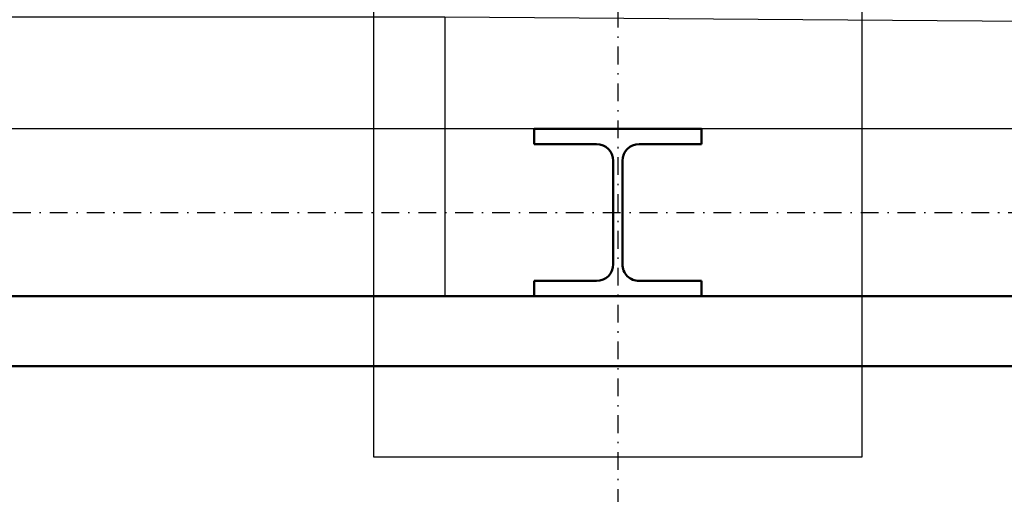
# Model space of a CAD drawing. Header units: centimetres. Extents: x 0 to 55409, y -2708 to 14680.
# Tile 109 of 215: x 50030 to 50100, y 4500 to 4534. Entities that reach past the tile are written whole.
import ezdxf

# ---------------------------------------------------------------- set-up
doc = ezdxf.new("R2010")
doc.units = ezdxf.units.CM
doc.header["$LTSCALE"] = 0.01
doc.linetypes.add('Ciągłe', pattern=[0])
doc.linetypes.add('DASHDOT2', pattern=[12.7, 6.35, -3.175, 0, -3.175])
for name, color, linetype in [('A-Grid', 191, 'DASHDOT2'), ('A-konstrukcja', 7, 'Continuous'), ('CKOPIS_WIDOK', 3, 'Continuous'), ('CKSCIANY_WIDOK', 7, 'Ciągłe')]:
    doc.layers.add(name, color=color, linetype=linetype)
doc.layers.add('CKPOM_POWIERZ', color=1, linetype='Continuous', plot=False)
doc.layers.add('CKSCIANY_PRZEKR', color=6, linetype='Continuous', lineweight=50)
doc.layers.add('CSPROFILE_PRZEKR', color=4, linetype='Continuous', lineweight=50)

# ---------------------------------------------------------------- blocks, each defined once
blk = doc.blocks.new('A$7E8814A102C37C')
at = {"layer": 'A-Grid', "ltscale": 20}
blk.add_line((-367, -1667), (3350, -1667), dxfattribs=at)
blk.add_lwpolyline([(500, -50), (500, -2068)], dxfattribs=at)
at = {"layer": 'CKOPIS_WIDOK'}
for points in [[(-11, -406), (1511, -406), (1511, -1678), (-11, -1678)], [(-6, -411), (1506, -411), (1506, -1673), (-6, -1673)]]:
    blk.add_lwpolyline(points, close=True, dxfattribs=at)
blk = doc.blocks.new('A$7E8814B27261F1')
at = {"color": 7, "linetype": 'Continuous'}
for p, q in [((0, 0), (0, 375)), ((200, 0), (0, 0))]:
    blk.add_line(p, q, dxfattribs=at)
blk = doc.blocks.new('CK_S_EXT_HEBHEB120')
for p, q in [((-60, 60), (60, 60)), ((-60, 60), (-60, 49)), ((60, 60), (60, 49)), ((-60, 49), (-15.25, 49)), ((60, 49), (15.25, 49)), ((-3.25, -37), (-3.25, 37)), ((3.25, -37), (3.25, 37)), ((-60, -60), (-60, -49)), ((-60, -49), (-15.25, -49)), ((60, -49), (15.25, -49)), ((60, -60), (60, -49)), ((-60, -60), (60, -60))]:
    blk.add_line(p, q)
for centre, start, end in [((-15.25, 37), 0, 90), ((15.25, 37), 90, 180), ((-15.25, -37), 270, 0), ((15.25, -37), 180, 270)]:
    blk.add_arc(centre, 12, start, end)

msp = doc.modelspace()

# ---------------------------------------------------------------- linework, layer by layer
at = {"layer": 'CKPOM_POWIERZ'}
msp.add_lwpolyline([(49578.82, 5776.604), (49578.82, 5764.604), (49566.82, 5764.604), (49566.82, 4526.604), (49601.929, 4526.604), (49601.929, 4534.625), (50060.429, 4534.625), (51078.82, 4526.604)], dxfattribs=at)
msp.add_lwpolyline([(49578.82, 5764.604), (51066.82, 5764.604), (51066.82, 4526.604), (49578.82, 4526.604)], close=True, dxfattribs=at)
at = {"layer": 'CKSCIANY_PRZEKR'}
for p, q in [((50122.929, 4514.604), (50022.929, 4514.604)), ((50127.929, 4509.604), (50017.929, 4509.604))]:
    msp.add_line(p, q, dxfattribs=at)
at = {"layer": 'CKSCIANY_WIDOK'}
msp.add_lwpolyline([(50055.32, 4503.104), (50090.32, 4503.104), (50090.32, 4538.104), (50055.32, 4538.104)], close=True, dxfattribs=at)

# ---------------------------------------------------------------- block references
at = {"layer": 'A-Grid', "lineweight": -3}
msp.add_blockref('A$7E8814A102C37C', (49572.82, 6187.604), dxfattribs=at)
at = {"layer": 'A-konstrukcja', "xscale": 0.1, "yscale": 0.1, "zscale": 0.1, "rotation": 89.99999999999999}
msp.add_blockref('A$7E8814B27261F1', (50060.429, 4514.625), dxfattribs=at)
at = {"layer": 'CSPROFILE_PRZEKR', "xscale": 0.1, "yscale": 0.1, "zscale": 0.1, "rotation": 359.9999999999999}
msp.add_blockref('CK_S_EXT_HEBHEB120', (50072.82, 4520.604), dxfattribs=at)

doc.saveas('drawing.dxf')
